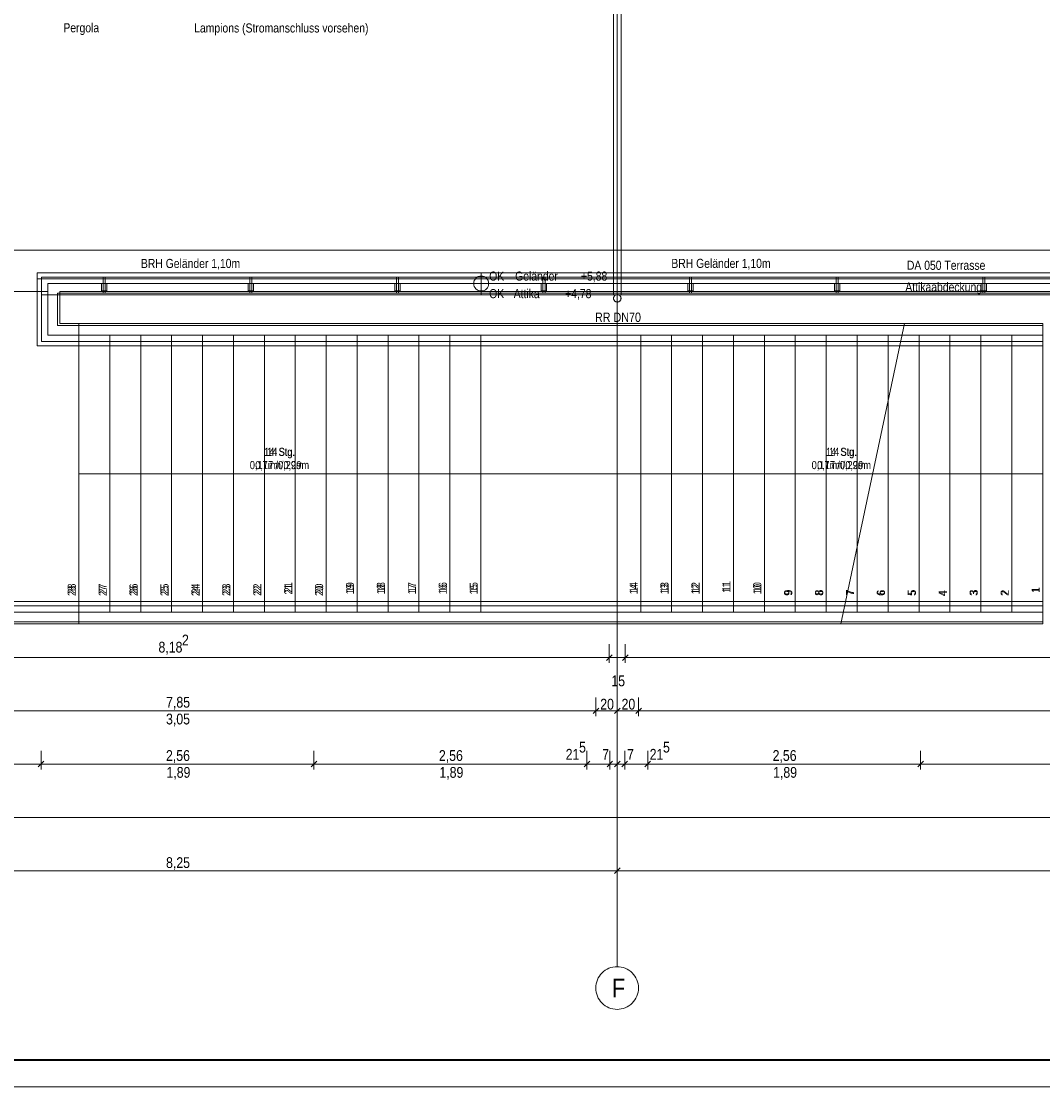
# Model space of a CAD drawing. Extents: x -620 to 300, y 62 to 1112.
# Tile 2 of 95: x -402 to -211, y 62 to 262. Entities that reach past the tile are written whole.
import ezdxf
from ezdxf.lldxf.tags import DXFTag

# ---------------------------------------------------------------- set-up
doc = ezdxf.new("R2010")
doc.units = 0
doc.layers.get('0').update_dxf_attribs({"lineweight": 13})
for name, color, linetype, lineweight, true_color in [('30 -33 Aussenwände- 7 Fassade_ Elemente', 7, 'Continuous', 9, 0x00aacc), ('30 -34 Innenwände- 6 Elemente', 7, 'Continuous', 9, 0xff6633), ('30 -35 Decken- 2.2 Treppen Außen', 7, 'Continuous', 9, 0x009999), ('30 -36 Dächer- 3 Dachbeläge', 7, 'Continuous', 15, 0x9999ff), ('30 -36 Dächer- 4 Dachbekleidungen', 7, 'Continuous', 9, 0xccccff), ('40 -41 Abwasser_Wasser_Gas- 1 Abwasser + sanitäre Anlagen', 7, 'Continuous', 9, 0xff6633), ('70 -72 Beschriftung- 1 Beschriftung allgemein', 7, 'Continuous', 9, 0xff6633), ('70 -76 Bemaßung- 2 Allgemein', 9, 'Continuous', 5, 0x808080)]:
    doc.layers.add(name, color=color, linetype=linetype, lineweight=lineweight, true_color=true_color)
for name, color, linetype, lineweight in [('40 -41 Abwasser_Wasser_Gas- 2 Wasser-1', 7, 'Continuous', 15), ('60- 61 allgemeine Ausstattung- 4 Terrassen', 7, 'Continuous', 9), ('70 -71 Achsen- 1 Gebäudeachsen', 7, 'STRICHPUNKT2-A06G9S5N8I', 18), ('70 -72 Beschriftung- 5 Höhenkoten', 7, 'Continuous', 15), ('iwb_Plankopf Rahmen', 7, 'Continuous', 35)]:
    doc.layers.add(name, color=color, linetype=linetype, lineweight=lineweight)
doc.styles.get("Standard").update_dxf_attribs({"font": 'ARIALN.TTF'})
tags = doc.linetypes.add('grob-A06G9S5M8I', pattern=[14, 3, -8, 3]).pattern_tags.tags
tags[8:9] = [DXFTag(74, 4), DXFTag(75, 0), DXFTag(340, '0'), DXFTag(46, 0.0), DXFTag(50, 0.0), DXFTag(44, 0.0), DXFTag(45, 0.0)]
tags[6:7] = [DXFTag(74, 4), DXFTag(75, 0), DXFTag(340, '0'), DXFTag(46, 0.0), DXFTag(50, 0.0), DXFTag(44, 0.0), DXFTag(45, 0.0)]
tags[4:5] = [DXFTag(74, 4), DXFTag(75, 0), DXFTag(340, '0'), DXFTag(46, 0.0), DXFTag(50, 0.0), DXFTag(44, 0.0), DXFTag(45, 0.0)]
tags = doc.linetypes.add('STRICHPUNKT2-A06G9S5N8I', pattern=[12.7, 6.35, -3.175, 0, -3.175]).pattern_tags.tags
tags[10:11] = [DXFTag(74, 4), DXFTag(75, 0), DXFTag(340, '0'), DXFTag(46, 0.0), DXFTag(50, 0.0), DXFTag(44, 0.0), DXFTag(45, 0.0)]
tags[8:9] = [DXFTag(74, 4), DXFTag(75, 0), DXFTag(340, '0'), DXFTag(46, 0.0), DXFTag(50, 0.0), DXFTag(44, 0.0), DXFTag(45, 0.0)]
tags[6:7] = [DXFTag(74, 4), DXFTag(75, 0), DXFTag(340, '0'), DXFTag(46, 0.0), DXFTag(50, 0.0), DXFTag(44, 0.0), DXFTag(45, 0.0)]
tags[4:5] = [DXFTag(74, 4), DXFTag(75, 0), DXFTag(340, '0'), DXFTag(46, 0.0), DXFTag(50, 0.0), DXFTag(44, 0.0), DXFTag(45, 0.0)]

# ---------------------------------------------------------------- blocks, each defined once
blk = doc.blocks.new('Referenz-A06G9S5P8I')
at = {"layer": '30 -33 Aussenwände- 7 Fassade_ Elemente', "color": 0, "linetype": 'Continuous', "lineweight": -2, "ltscale": 0.13}
for p, q in [((31.65, 211.67), (-395.15, 211.67)), ((-395.15, 211.67), (-395.15, 205.67)), ((-395.15, 205.67), (-391.55, 205.67)), ((-391.55, 205.67), (-391.55, 149.27)), ((-391.55, 149.27), (-451.55, 149.27))]:
    blk.add_line(p, q, dxfattribs=at)
at = {"layer": '30 -34 Innenwände- 6 Elemente', "color": 0, "linetype": 'Continuous', "lineweight": -2, "ltscale": 0.13}
for p, q in [((-448.15, 152.67), (-391.55, 152.67)), ((-391.55, 153.47), (-447.35, 153.47)), ((-391.55, 152.67), (-391.55, 153.47)), ((-391.55, 151.47), (-449.35, 151.47)), ((-391.55, 149.67), (-391.55, 151.47)), ((-451.15, 149.67), (-391.55, 149.67))]:
    blk.add_line(p, q, dxfattribs=at)
at = {"layer": '30 -35 Decken- 2.2 Treppen Außen', "color": 0, "linetype": 'Continuous', "lineweight": -2, "ltscale": 0.13}
for p, q in [((-391.55, 205.67), (-391.55, 149.27)), ((-391.55, 205.67), (-391.55, 203.47)), ((-210.75, 205.67), (-391.55, 205.67)), ((-391.55, 205.27), (-210.75, 205.27)), ((-391.55, 203.47), (-391.55, 205.27)), ((-236.66, 205.67), (-248.64, 149.27)), ((-210.75, 205.27), (-236.74, 205.27)), ((-210.75, 205.67), (-236.66, 205.67)), ((-210.75, 203.47), (-210.75, 205.67)), ((-210.75, 205.27), (-210.75, 203.47)), ((-391.55, 203.47), (-210.75, 203.47)), ((-385.75, 203.47), (-391.55, 203.47)), ((-391.55, 201.47), (-391.55, 202.27)), ((-391.55, 202.27), (-210.75, 202.27)), ((-379.95, 203.47), (-385.75, 203.47)), ((-385.75, 203.47), (-385.75, 151.47)), ((-379.95, 203.47), (-379.95, 151.47)), ((-374.15, 203.47), (-379.95, 203.47)), ((-374.15, 203.47), (-374.15, 151.47)), ((-368.35, 203.47), (-374.15, 203.47)), ((-368.35, 203.47), (-368.35, 151.47)), ((-362.55, 203.47), (-368.35, 203.47)), ((-362.55, 203.47), (-362.55, 151.47)), ((-356.75, 203.47), (-362.55, 203.47)), ((-356.75, 203.47), (-356.75, 151.47)), ((-350.95, 203.47), (-356.75, 203.47)), ((-350.95, 203.47), (-350.95, 151.47)), ((-345.15, 203.47), (-350.95, 203.47)), ((-339.35, 203.47), (-345.15, 203.47)), ((-345.15, 203.47), (-345.15, 151.47)), ((-339.35, 203.47), (-339.35, 151.47)), ((-333.55, 203.47), (-339.35, 203.47)), ((-333.55, 203.47), (-333.55, 151.47)), ((-327.75, 203.47), (-333.55, 203.47)), ((-321.95, 203.47), (-327.75, 203.47)), ((-327.75, 203.47), (-327.75, 151.47)), ((-321.95, 203.47), (-321.95, 151.47)), ((-316.15, 203.47), (-321.95, 203.47)), ((-316.15, 203.47), (-316.15, 151.47)), ((-286.15, 203.47), (-316.15, 203.47)), ((-286.15, 203.47), (-286.15, 151.47)), ((-280.35, 203.47), (-286.15, 203.47)), ((-280.35, 203.47), (-280.35, 151.47)), ((-274.55, 203.47), (-280.35, 203.47)), ((-268.75, 203.47), (-274.55, 203.47)), ((-274.55, 203.47), (-274.55, 151.47)), ((-262.95, 203.47), (-268.75, 203.47)), ((-268.75, 203.47), (-268.75, 151.47)), ((-257.15, 203.47), (-262.95, 203.47)), ((-262.95, 203.47), (-262.95, 151.47)), ((-257.15, 203.47), (-257.15, 151.47)), ((-251.35, 203.47), (-257.15, 203.47)), ((-245.55, 203.47), (-251.35, 203.47)), ((-251.35, 203.47), (-251.35, 151.47)), ((-239.75, 203.47), (-245.55, 203.47)), ((-245.55, 203.47), (-245.55, 151.47)), ((-233.95, 203.47), (-239.75, 203.47)), ((-239.75, 203.47), (-239.75, 151.47)), ((-210.75, 202.27), (-237.38, 202.27)), ((-233.95, 203.47), (-237.12, 203.47)), ((-237.12, 203.47), (-210.75, 203.47)), ((-228.15, 203.47), (-233.95, 203.47)), ((-233.95, 203.47), (-233.95, 151.47)), ((-222.35, 203.47), (-228.15, 203.47)), ((-228.15, 203.47), (-228.15, 151.47)), ((-216.55, 203.47), (-222.35, 203.47)), ((-222.35, 203.47), (-222.35, 151.47)), ((-210.75, 203.47), (-216.55, 203.47)), ((-216.55, 203.47), (-216.55, 151.47)), ((-210.75, 203.47), (-210.75, 151.47)), ((-210.75, 202.27), (-210.75, 201.47)), ((-210.75, 201.47), (-391.55, 201.47)), ((-237.55, 201.47), (-210.75, 201.47)), ((-239.75, 191.12), (-239.75, 151.47)), ((-391.55, 177.47), (-391.49, 177.49)), ((-391.49, 177.46), (-391.55, 177.47)), ((-210.75, 177.47), (-391.55, 177.47)), ((-391.49, 177.49), (-391.49, 177.46)), ((-210.75, 177.47), (-242.65, 177.47)), ((-245.55, 163.83), (-245.55, 151.47)), ((-210.75, 153.47), (-391.55, 153.47)), ((-391.55, 153.47), (-391.55, 152.67)), ((-391.55, 152.67), (-210.75, 152.67)), ((-210.75, 152.67), (-247.92, 152.67)), ((-247.75, 153.47), (-210.75, 153.47)), ((-210.75, 152.67), (-210.75, 153.47)), ((-210.75, 151.47), (-391.55, 151.47)), ((-385.75, 151.47), (-391.55, 151.47)), ((-391.55, 151.47), (-391.55, 149.67)), ((-391.55, 151.47), (-391.55, 149.27)), ((-379.95, 151.47), (-385.75, 151.47)), ((-374.15, 151.47), (-379.95, 151.47)), ((-368.35, 151.47), (-374.15, 151.47)), ((-362.55, 151.47), (-368.35, 151.47)), ((-356.75, 151.47), (-362.55, 151.47)), ((-350.95, 151.47), (-356.75, 151.47)), ((-345.15, 151.47), (-350.95, 151.47)), ((-339.35, 151.47), (-345.15, 151.47)), ((-333.55, 151.47), (-339.35, 151.47)), ((-327.75, 151.47), (-333.55, 151.47)), ((-321.95, 151.47), (-327.75, 151.47)), ((-316.15, 151.47), (-321.95, 151.47)), ((-286.15, 151.47), (-316.15, 151.47)), ((-280.35, 151.47), (-286.15, 151.47)), ((-274.55, 151.47), (-280.35, 151.47)), ((-268.75, 151.47), (-274.55, 151.47)), ((-262.95, 151.47), (-268.75, 151.47)), ((-257.15, 151.47), (-262.95, 151.47)), ((-251.35, 151.47), (-257.15, 151.47)), ((-245.55, 151.47), (-251.35, 151.47)), ((-248.18, 151.47), (-245.55, 151.47)), ((-210.75, 151.47), (-248.18, 151.47)), ((-239.75, 151.47), (-245.55, 151.47)), ((-233.95, 151.47), (-239.75, 151.47)), ((-228.15, 151.47), (-233.95, 151.47)), ((-222.35, 151.47), (-228.15, 151.47)), ((-216.55, 151.47), (-222.35, 151.47)), ((-210.75, 151.47), (-216.55, 151.47)), ((-210.75, 149.27), (-210.75, 151.47)), ((-210.75, 149.67), (-210.75, 151.47)), ((-391.55, 149.67), (-210.75, 149.67)), ((-391.55, 149.27), (-210.75, 149.27)), ((-248.64, 149.27), (-210.75, 149.27)), ((-210.75, 149.67), (-248.56, 149.67))]:
    blk.add_line(p, q, dxfattribs=at)
at = {"layer": '30 -35 Decken- 2.2 Treppen Außen', "color": 0, "linetype": 'grob-A06G9S5M8I', "lineweight": -2, "ltscale": 0.13}
for p, q in [((-391.55, 205.67), (-391.55, 149.27)), ((-236.66, 205.67), (-391.55, 205.67)), ((-391.55, 205.67), (-391.55, 203.47)), ((-236.74, 205.27), (-391.55, 205.27)), ((-391.55, 205.27), (-391.55, 203.47)), ((-236.66, 205.67), (-248.64, 149.27)), ((-385.75, 203.47), (-391.55, 203.47)), ((-391.55, 203.47), (-237.12, 203.47)), ((-237.38, 202.27), (-391.55, 202.27)), ((-391.55, 202.27), (-391.55, 201.47)), ((-379.95, 203.47), (-385.75, 203.47)), ((-385.75, 203.47), (-385.75, 151.47)), ((-374.15, 203.47), (-379.95, 203.47)), ((-379.95, 203.47), (-379.95, 151.47)), ((-368.35, 203.47), (-374.15, 203.47)), ((-374.15, 203.47), (-374.15, 151.47)), ((-362.55, 203.47), (-368.35, 203.47)), ((-368.35, 203.47), (-368.35, 151.47)), ((-356.75, 203.47), (-362.55, 203.47)), ((-362.55, 203.47), (-362.55, 151.47)), ((-350.95, 203.47), (-356.75, 203.47)), ((-356.75, 203.47), (-356.75, 151.47)), ((-345.15, 203.47), (-350.95, 203.47)), ((-350.95, 203.47), (-350.95, 151.47)), ((-339.35, 203.47), (-345.15, 203.47)), ((-345.15, 203.47), (-345.15, 151.47)), ((-333.55, 203.47), (-339.35, 203.47)), ((-339.35, 203.47), (-339.35, 151.47)), ((-327.75, 203.47), (-333.55, 203.47)), ((-333.55, 203.47), (-333.55, 151.47)), ((-321.95, 203.47), (-327.75, 203.47)), ((-327.75, 203.47), (-327.75, 151.47)), ((-316.15, 203.47), (-321.95, 203.47)), ((-321.95, 203.47), (-321.95, 151.47)), ((-286.15, 203.47), (-316.15, 203.47)), ((-316.15, 203.47), (-316.15, 151.47)), ((-280.35, 203.47), (-286.15, 203.47)), ((-286.15, 203.47), (-286.15, 151.47)), ((-274.55, 203.47), (-280.35, 203.47)), ((-280.35, 203.47), (-280.35, 151.47)), ((-268.75, 203.47), (-274.55, 203.47)), ((-274.55, 203.47), (-274.55, 151.47)), ((-262.95, 203.47), (-268.75, 203.47)), ((-268.75, 203.47), (-268.75, 151.47)), ((-257.15, 203.47), (-262.95, 203.47)), ((-262.95, 203.47), (-262.95, 151.47)), ((-251.35, 203.47), (-257.15, 203.47)), ((-257.15, 203.47), (-257.15, 151.47)), ((-245.55, 203.47), (-251.35, 203.47)), ((-251.35, 203.47), (-251.35, 151.47)), ((-245.55, 203.47), (-245.55, 163.83)), ((-239.75, 203.47), (-245.55, 203.47)), ((-237.12, 203.47), (-239.75, 203.47)), ((-239.75, 203.47), (-239.75, 191.12)), ((-391.55, 201.47), (-237.55, 201.47)), ((-242.65, 177.47), (-391.55, 177.47)), ((-391.55, 152.67), (-391.55, 153.47)), ((-391.55, 153.47), (-247.75, 153.47)), ((-247.92, 152.67), (-391.55, 152.67)), ((-385.75, 151.47), (-391.55, 151.47)), ((-248.18, 151.47), (-391.55, 151.47)), ((-391.55, 151.47), (-391.55, 149.27)), ((-391.55, 149.67), (-391.55, 151.47)), ((-379.95, 151.47), (-385.75, 151.47)), ((-374.15, 151.47), (-379.95, 151.47)), ((-368.35, 151.47), (-374.15, 151.47)), ((-362.55, 151.47), (-368.35, 151.47)), ((-356.75, 151.47), (-362.55, 151.47)), ((-350.95, 151.47), (-356.75, 151.47)), ((-345.15, 151.47), (-350.95, 151.47)), ((-339.35, 151.47), (-345.15, 151.47)), ((-333.55, 151.47), (-339.35, 151.47)), ((-327.75, 151.47), (-333.55, 151.47)), ((-321.95, 151.47), (-327.75, 151.47)), ((-316.15, 151.47), (-321.95, 151.47)), ((-286.15, 151.47), (-316.15, 151.47)), ((-280.35, 151.47), (-286.15, 151.47)), ((-274.55, 151.47), (-280.35, 151.47)), ((-268.75, 151.47), (-274.55, 151.47)), ((-262.95, 151.47), (-268.75, 151.47)), ((-257.15, 151.47), (-262.95, 151.47)), ((-251.35, 151.47), (-257.15, 151.47)), ((-251.35, 151.47), (-248.18, 151.47)), ((-248.56, 149.67), (-391.55, 149.67)), ((-391.55, 149.27), (-248.64, 149.27))]:
    blk.add_line(p, q, dxfattribs=at)
at = {"layer": '30 -36 Dächer- 3 Dachbeläge', "color": 0, "linetype": 'Continuous', "lineweight": -2, "ltscale": 0.13}
for p, q in [((-398.55, 211.07), (-398.55, 214.37)), ((-398.55, 214.37), (31.05, 214.37)), ((31.05, 211.07), (-398.55, 211.07))]:
    blk.add_line(p, q, dxfattribs=at)
at = {"layer": '30 -36 Dächer- 3 Dachbeläge', "color": 0, "lineweight": -2}
for p, q in [((-386.6, 211.77), (-387, 211.77)), ((-387, 211.77), (-387, 211.37)), ((-386.6, 211.37), (-386.6, 211.77)), ((-359.5, 211.77), (-359.5, 211.37)), ((-359.1, 211.77), (-359.5, 211.77)), ((-359.1, 211.37), (-359.1, 211.77)), ((-331.6, 211.77), (-332, 211.77)), ((-332, 211.77), (-332, 211.37)), ((-331.6, 211.37), (-331.6, 211.77)), ((-304.5, 211.77), (-304.5, 211.37)), ((-304.1, 211.77), (-304.5, 211.77)), ((-304.1, 211.37), (-304.1, 211.77)), ((-276.6, 211.77), (-277, 211.77)), ((-277, 211.77), (-277, 211.37)), ((-276.6, 211.37), (-276.6, 211.77)), ((-249.1, 211.77), (-249.5, 211.77)), ((-249.5, 211.77), (-249.5, 211.37)), ((-249.1, 211.37), (-249.1, 211.77)), ((-221.6, 211.77), (-222, 211.77)), ((-222, 211.77), (-222, 211.37)), ((-221.6, 211.37), (-221.6, 211.77))]:
    blk.add_line(p, q, dxfattribs=at)
at = {"layer": '30 -36 Dächer- 4 Dachbekleidungen', "color": 0, "linetype": 'Continuous', "lineweight": -2, "ltscale": 0.13}
for p, q in [((31.05, 215.17), (-399.35, 215.17)), ((-399.35, 215.17), (-399.35, 201.47)), ((-398.55, 214.37), (31.05, 214.37)), ((-398.55, 202.27), (-398.55, 214.37)), ((-386.6, 214.37), (-387, 214.37)), ((-387, 214.37), (-387, 213.17)), ((-386.6, 213.17), (-386.6, 214.37)), ((-359.1, 214.37), (-359.5, 214.37)), ((-359.5, 214.37), (-359.5, 213.17)), ((-359.1, 213.17), (-359.1, 214.37)), ((-332, 214.37), (-332, 213.17)), ((-331.6, 214.37), (-332, 214.37)), ((-331.6, 213.17), (-331.6, 214.37)), ((-304.1, 214.37), (-304.5, 214.37)), ((-304.5, 214.37), (-304.5, 213.17)), ((-304.1, 213.17), (-304.1, 214.37)), ((-276.6, 214.37), (-277, 214.37)), ((-277, 214.37), (-277, 213.17)), ((-276.6, 213.17), (-276.6, 214.37)), ((-249.1, 214.37), (-249.5, 214.37)), ((-249.5, 214.37), (-249.5, 213.17)), ((-249.1, 213.17), (-249.1, 214.37)), ((-221.6, 214.37), (-222, 214.37)), ((-222, 214.37), (-222, 213.17)), ((-221.6, 213.17), (-221.6, 214.37)), ((31.05, 213.17), (-397.35, 213.17)), ((-397.35, 213.17), (-397.35, 203.47)), ((-387.3, 213.17), (-387.3, 211.77)), ((-387, 211.77), (-387, 213.17)), ((-386.6, 213.17), (-386.6, 211.77)), ((-386.3, 213.17), (-386.3, 211.77)), ((-359.8, 213.17), (-359.8, 211.77)), ((-359.5, 211.77), (-359.5, 213.17)), ((-359.1, 213.17), (-359.1, 211.77)), ((-358.8, 213.17), (-358.8, 211.77)), ((-332.3, 213.17), (-332.3, 211.77)), ((-332, 211.77), (-332, 213.17)), ((-331.6, 213.17), (-331.6, 211.77)), ((-331.3, 213.17), (-331.3, 211.77)), ((-304.8, 213.17), (-304.8, 211.77)), ((-304.5, 211.77), (-304.5, 213.17)), ((-304.1, 213.17), (-304.1, 211.77)), ((-303.8, 213.17), (-303.8, 211.77)), ((-277.3, 213.17), (-277.3, 211.77)), ((-277, 211.77), (-277, 213.17)), ((-276.6, 213.17), (-276.6, 211.77)), ((-276.3, 213.17), (-276.3, 211.77)), ((-249.8, 213.17), (-249.8, 211.77)), ((-249.5, 211.77), (-249.5, 213.17)), ((-249.1, 213.17), (-249.1, 211.77)), ((-248.8, 213.17), (-248.8, 211.77)), ((-222.3, 213.17), (-222.3, 211.77)), ((-222, 211.77), (-222, 213.17)), ((-221.6, 213.17), (-221.6, 211.77)), ((-221.3, 213.17), (-221.3, 211.77)), ((-395.55, 211.37), (31.05, 211.37)), ((-395.55, 205.27), (-395.55, 211.37)), ((-387.3, 211.77), (-387, 211.77)), ((-386.6, 211.77), (-387, 211.77)), ((-386.3, 211.77), (-386.6, 211.77)), ((-359.8, 211.77), (-359.5, 211.77)), ((-359.1, 211.77), (-359.5, 211.77)), ((-358.8, 211.77), (-359.1, 211.77)), ((-332.3, 211.77), (-332, 211.77)), ((-331.6, 211.77), (-332, 211.77)), ((-331.3, 211.77), (-331.6, 211.77)), ((-304.8, 211.77), (-304.5, 211.77)), ((-304.1, 211.77), (-304.5, 211.77)), ((-303.8, 211.77), (-304.1, 211.77)), ((-277.3, 211.77), (-277, 211.77)), ((-276.6, 211.77), (-277, 211.77)), ((-276.3, 211.77), (-276.6, 211.77)), ((-249.8, 211.77), (-249.5, 211.77)), ((-249.1, 211.77), (-249.5, 211.77)), ((-248.8, 211.77), (-249.1, 211.77)), ((-222.3, 211.77), (-222, 211.77)), ((-221.6, 211.77), (-222, 211.77)), ((-221.3, 211.77), (-221.6, 211.77)), ((-391.55, 205.27), (-395.55, 205.27)), ((-391.55, 203.47), (-391.55, 205.27)), ((-391.55, 202.27), (-398.55, 202.27)), ((-397.35, 203.47), (-391.55, 203.47)), ((-391.55, 201.47), (-391.55, 202.27)), ((-399.35, 201.47), (-391.55, 201.47))]:
    blk.add_line(p, q, dxfattribs=at)
at = {"layer": '40 -41 Abwasser_Wasser_Gas- 1 Abwasser + sanitäre Anlagen', "color": 0, "linetype": 'grob-A06G9S5M8I', "lineweight": -2, "ltscale": 0.13}
for p, q in [((-291.25, 211.06), (-291.25, 374.31)), ((-289.85, 374.31), (-289.85, 211.06)), ((-289.85, 211.06), (-291.25, 211.06))]:
    blk.add_line(p, q, dxfattribs=at)
at = {"layer": '40 -41 Abwasser_Wasser_Gas- 2 Wasser-1', "color": 0, "linetype": 'Continuous', "lineweight": -2, "ltscale": 0.13}
for p, q in [((-291.25, 210.41), (-291.24, 210.48)), ((-291.25, 210.34), (-291.25, 210.41)), ((-291.24, 210.28), (-291.25, 210.34)), ((-291.24, 210.48), (-291.23, 210.55)), ((-291.23, 210.21), (-291.24, 210.28)), ((-291.23, 210.55), (-291.21, 210.62)), ((-291.2, 210.14), (-291.23, 210.21)), ((-291.21, 210.62), (-291.19, 210.68)), ((-291.18, 210.08), (-291.2, 210.14)), ((-291.19, 210.68), (-291.16, 210.74)), ((-291.14, 210.02), (-291.18, 210.08)), ((-291.16, 210.74), (-291.12, 210.8)), ((-291.1, 209.96), (-291.14, 210.02)), ((-291.12, 210.8), (-291.08, 210.85)), ((-291.06, 209.91), (-291.1, 209.96)), ((-291.08, 210.85), (-291.03, 210.9)), ((-291.03, 210.9), (-290.98, 210.95)), ((-290.98, 210.95), (-290.92, 210.98)), ((-290.92, 210.98), (-290.86, 211.02)), ((-290.86, 211.02), (-290.8, 211.05)), ((-290.8, 211.05), (-290.73, 211.07)), ((-290.73, 211.07), (-290.66, 211.08)), ((-290.66, 211.08), (-290.6, 211.09)), ((-290.6, 211.09), (-290.53, 211.09)), ((-290.53, 211.09), (-290.46, 211.08)), ((-290.46, 211.08), (-290.39, 211.07)), ((-290.39, 211.07), (-290.32, 211.05)), ((-290.32, 211.05), (-290.26, 211.03)), ((-290.26, 211.03), (-290.2, 211)), ((-290.2, 211), (-290.14, 210.96)), ((-290.14, 210.96), (-290.09, 210.92)), ((-290.09, 210.92), (-290.04, 210.87)), ((-290.04, 210.87), (-289.99, 210.82)), ((-289.98, 209.98), (-290.02, 209.93)), ((-289.99, 210.82), (-289.95, 210.76)), ((-289.94, 210.04), (-289.98, 209.98)), ((-289.95, 210.76), (-289.92, 210.7)), ((-289.91, 210.1), (-289.94, 210.04)), ((-289.92, 210.7), (-289.89, 210.64)), ((-289.89, 210.17), (-289.91, 210.1)), ((-289.89, 210.64), (-289.87, 210.57)), ((-289.87, 210.23), (-289.89, 210.17)), ((-289.87, 210.57), (-289.86, 210.5)), ((-289.86, 210.3), (-289.87, 210.23)), ((-289.86, 210.5), (-289.85, 210.44)), ((-289.85, 210.37), (-289.86, 210.3)), ((-289.85, 210.44), (-289.85, 210.37)), ((-291.01, 209.86), (-291.06, 209.91)), ((-290.96, 209.82), (-291.01, 209.86)), ((-290.9, 209.78), (-290.96, 209.82)), ((-290.84, 209.75), (-290.9, 209.78)), ((-290.77, 209.73), (-290.84, 209.75)), ((-290.71, 209.71), (-290.77, 209.73)), ((-290.64, 209.7), (-290.71, 209.71)), ((-290.57, 209.69), (-290.64, 209.7)), ((-290.5, 209.69), (-290.57, 209.69)), ((-290.44, 209.7), (-290.5, 209.69)), ((-290.37, 209.71), (-290.44, 209.7)), ((-290.3, 209.74), (-290.37, 209.71)), ((-290.24, 209.76), (-290.3, 209.74)), ((-290.18, 209.8), (-290.24, 209.76)), ((-290.12, 209.84), (-290.18, 209.8)), ((-290.07, 209.88), (-290.12, 209.84)), ((-290.02, 209.93), (-290.07, 209.88))]:
    blk.add_line(p, q, dxfattribs=at)
at = {"layer": '60- 61 allgemeine Ausstattung- 4 Terrassen', "color": 0, "lineweight": -2}
for p, q in [((-399.35, 211.67), (-399.35, 214.07)), ((-399.35, 214.07), (-138.13, 214.07)), ((-397.35, 211.67), (-449.35, 211.67)), ((-447.15, 211.67), (-399.35, 211.67)), ((-397.35, 203.47), (-397.35, 211.67)), ((-391.55, 203.47), (-397.35, 203.47)), ((-391.55, 151.47), (-391.55, 203.47)), ((-449.35, 151.47), (-391.55, 151.47))]:
    blk.add_line(p, q, dxfattribs=at)
at = {"layer": '60- 61 allgemeine Ausstattung- 4 Terrassen', "color": 0, "linetype": 'Continuous', "lineweight": -2, "ltscale": 0.13}
for p, q in [((-395.15, 211.07), (-395.15, 205.67)), ((31.05, 211.07), (-395.15, 211.07)), ((-395.15, 205.67), (-391.55, 205.67)), ((-391.55, 205.67), (-391.55, 149.27)), ((-391.55, 149.27), (-451.55, 149.27))]:
    blk.add_line(p, q, dxfattribs=at)
at = {"layer": '70 -71 Achsen- 1 Gebäudeachsen', "color": 0, "linetype": 'STRICHPUNKT2-A06G9S5N8I', "lineweight": -2, "ltscale": 0.13}
for p, q in [((-290.58, 1084.39), (-290.58, 84.95)), ((-538.63, 219.45), (76.53, 219.45))]:
    blk.add_line(p, q, dxfattribs=at)
at = {"layer": '70 -71 Achsen- 1 Gebäudeachsen', "color": 0, "linetype": 'Continuous', "lineweight": -2, "ltscale": 0.13}
for p, q in [((-293.41, 83.78), (-293.12, 84.05)), ((-293.12, 84.05), (-292.8, 84.28)), ((-292.8, 84.28), (-292.46, 84.48)), ((-292.46, 84.48), (-292.11, 84.65)), ((-292.11, 84.65), (-291.74, 84.78)), ((-291.74, 84.78), (-291.36, 84.88)), ((-291.36, 84.88), (-290.97, 84.93)), ((-290.97, 84.93), (-290.58, 84.95)), ((-290.58, 84.95), (-290.19, 84.93)), ((-290.19, 84.93), (-289.8, 84.88)), ((-289.8, 84.88), (-289.42, 84.78)), ((-289.42, 84.78), (-289.05, 84.65)), ((-289.05, 84.65), (-288.69, 84.48)), ((-288.69, 84.48), (-288.36, 84.28)), ((-288.36, 84.28), (-288.04, 84.05)), ((-288.04, 84.05), (-287.75, 83.78)), ((-294.5, 81.73), (-294.41, 82.11)), ((-294.41, 82.11), (-294.27, 82.48)), ((-294.27, 82.48), (-294.11, 82.84)), ((-294.11, 82.84), (-293.9, 83.18)), ((-293.9, 83.18), (-293.67, 83.49)), ((-293.67, 83.49), (-293.41, 83.78)), ((-287.75, 83.78), (-287.49, 83.49)), ((-287.49, 83.49), (-287.25, 83.18)), ((-287.25, 83.18), (-287.05, 82.84)), ((-287.05, 82.84), (-286.88, 82.48)), ((-286.88, 82.48), (-286.75, 82.11)), ((-286.75, 82.11), (-286.66, 81.73)), ((-294.58, 80.95), (-294.56, 81.35)), ((-294.56, 80.56), (-294.58, 80.95)), ((-294.56, 81.35), (-294.5, 81.73)), ((-294.5, 80.17), (-294.56, 80.56)), ((-294.41, 79.79), (-294.5, 80.17)), ((-286.66, 80.17), (-286.75, 79.79)), ((-286.66, 81.73), (-286.6, 81.35)), ((-286.6, 80.56), (-286.66, 80.17)), ((-286.6, 81.35), (-286.58, 80.95)), ((-286.58, 80.95), (-286.6, 80.56)), ((-294.27, 79.42), (-294.41, 79.79)), ((-294.11, 79.07), (-294.27, 79.42)), ((-293.9, 78.73), (-294.11, 79.07)), ((-293.67, 78.42), (-293.9, 78.73)), ((-293.41, 78.12), (-293.67, 78.42)), ((-293.12, 77.86), (-293.41, 78.12)), ((-287.75, 78.12), (-288.04, 77.86)), ((-287.49, 78.42), (-287.75, 78.12)), ((-287.25, 78.73), (-287.49, 78.42)), ((-287.05, 79.07), (-287.25, 78.73)), ((-286.88, 79.42), (-287.05, 79.07)), ((-286.75, 79.79), (-286.88, 79.42)), ((-292.8, 77.63), (-293.12, 77.86)), ((-292.46, 77.43), (-292.8, 77.63)), ((-292.11, 77.26), (-292.46, 77.43)), ((-291.74, 77.13), (-292.11, 77.26)), ((-291.36, 77.03), (-291.74, 77.13)), ((-290.97, 76.97), (-291.36, 77.03)), ((-290.58, 76.95), (-290.97, 76.97)), ((-290.19, 76.97), (-290.58, 76.95)), ((-289.8, 77.03), (-290.19, 76.97)), ((-289.42, 77.13), (-289.8, 77.03)), ((-289.05, 77.26), (-289.42, 77.13)), ((-288.69, 77.43), (-289.05, 77.26)), ((-288.36, 77.63), (-288.69, 77.43)), ((-288.04, 77.86), (-288.36, 77.63))]:
    blk.add_line(p, q, dxfattribs=at)
at = {"layer": '70 -72 Beschriftung- 5 Höhenkoten', "color": 0, "linetype": 'Continuous', "lineweight": -2, "ltscale": 0.13}
for p, q in [((-316.08, 211.17), (-316.08, 215.17)), ((-316.08, 214.57), (-316.08, 213.17)), ((-318.08, 213.17), (-290.58, 213.17)), ((-317.48, 213.17), (-316.08, 213.17)), ((-316.08, 213.17), (-316.08, 211.77)), ((-314.68, 213.17), (-316.08, 213.17))]:
    blk.add_line(p, q, dxfattribs=at)
for major_axis in [(0, 1.4), (1.4, 0), (-1.4, 0), (0, -1.4)]:
    blk.add_ellipse((-316.08, 213.17), major_axis=major_axis, ratio=1, start_param=0, end_param=1.570796, dxfattribs=at)
at = {"layer": '70 -76 Bemaßung- 2 Allgemein', "color": 0, "linetype": 'Continuous', "lineweight": -2, "ltscale": 0.13}
for p, q in [((-292.05, 145.47), (-292.05, 141.97)), ((-292.05, 145.47), (-292.05, 141.97)), ((-292.05, 145.47), (-292.05, 141.97)), ((-292.05, 145.47), (-292.05, 141.97)), ((-289.05, 145.47), (-289.05, 141.97)), ((-289.05, 145.47), (-289.05, 141.97)), ((-289.05, 145.47), (-289.05, 141.97)), ((-289.05, 145.47), (-289.05, 141.97)), ((-293.11, 142.97), (-454.63, 142.97)), ((-293.11, 142.97), (-454.63, 142.97)), ((-293.11, 142.97), (-294.17, 142.97)), ((-293.11, 142.97), (-294.17, 142.97)), ((-291.05, 142.97), (-293.11, 142.97)), ((-291.05, 142.97), (-293.11, 142.97)), ((-291.05, 142.97), (-293.11, 142.97)), ((-291.05, 142.97), (-293.11, 142.97)), ((-291.52, 143.5), (-292.58, 142.44)), ((-291.52, 143.5), (-292.58, 142.44)), ((-291.52, 143.5), (-292.58, 142.44)), ((-291.52, 143.5), (-292.58, 142.44)), ((-289.05, 142.97), (-292.05, 142.97)), ((-289.05, 142.97), (-292.05, 142.97)), ((-290.05, 142.97), (-287.99, 142.97)), ((-290.05, 142.97), (-287.99, 142.97)), ((-290.05, 142.97), (-287.99, 142.97)), ((-290.05, 142.97), (-287.99, 142.97)), ((-289.58, 142.44), (-288.52, 143.5)), ((-289.58, 142.44), (-288.52, 143.5)), ((-289.58, 142.44), (-288.52, 143.5)), ((-289.58, 142.44), (-288.52, 143.5)), ((-287.99, 142.97), (-286.93, 142.97)), ((-128.11, 142.97), (-287.99, 142.97)), ((-287.99, 142.97), (-286.93, 142.97)), ((-128.11, 142.97), (-287.99, 142.97)), ((-294.55, 135.47), (-294.55, 131.97)), ((-294.55, 135.47), (-294.55, 131.97)), ((-290.55, 135.47), (-290.55, 131.97)), ((-290.55, 135.47), (-290.55, 131.97)), ((-286.55, 135.47), (-286.55, 131.97)), ((-286.55, 135.47), (-286.55, 131.97)), ((-295.61, 132.97), (-450.49, 132.97)), ((-293.55, 132.97), (-295.61, 132.97)), ((-295.55, 132.97), (-293.49, 132.97)), ((-294.02, 133.5), (-295.08, 132.44)), ((-295.08, 132.44), (-294.02, 133.5)), ((-291.61, 132.97), (-293.49, 132.97)), ((-289.55, 132.97), (-291.61, 132.97)), ((-291.55, 132.97), (-289.49, 132.97)), ((-290.02, 133.5), (-291.08, 132.44)), ((-291.08, 132.44), (-290.02, 133.5)), ((-287.61, 132.97), (-289.49, 132.97)), ((-285.55, 132.97), (-287.61, 132.97)), ((-287.55, 132.97), (-285.49, 132.97)), ((-286.02, 133.5), (-287.08, 132.44)), ((-287.08, 132.44), (-286.02, 133.5)), ((-130.61, 132.97), (-285.49, 132.97)), ((-398.65, 125.47), (-398.65, 121.97)), ((-398.65, 125.47), (-398.65, 121.97)), ((-347.45, 125.47), (-347.45, 121.97)), ((-347.45, 125.47), (-347.45, 121.97)), ((-296.25, 125.47), (-296.25, 121.97)), ((-296.25, 125.47), (-296.25, 121.97)), ((-291.95, 125.47), (-291.95, 121.97)), ((-291.95, 125.47), (-291.95, 121.97)), ((-290.55, 125.47), (-290.55, 121.97)), ((-290.55, 125.47), (-290.55, 121.97)), ((-289.15, 125.47), (-289.15, 121.97)), ((-289.15, 125.47), (-289.15, 121.97)), ((-284.85, 125.47), (-284.85, 121.97)), ((-284.85, 125.47), (-284.85, 121.97)), ((-233.65, 125.47), (-233.65, 121.97)), ((-233.65, 125.47), (-233.65, 121.97)), ((-399.71, 122.97), (-448.79, 122.97)), ((-397.65, 122.97), (-399.71, 122.97)), ((-399.65, 122.97), (-397.59, 122.97)), ((-398.12, 123.5), (-399.18, 122.44)), ((-399.18, 122.44), (-398.12, 123.5)), ((-348.51, 122.97), (-397.59, 122.97)), ((-346.45, 122.97), (-348.51, 122.97)), ((-348.45, 122.97), (-346.39, 122.97)), ((-346.92, 123.5), (-347.98, 122.44)), ((-347.98, 122.44), (-346.92, 123.5)), ((-297.31, 122.97), (-346.39, 122.97)), ((-297.31, 122.97), (-298.37, 122.97)), ((-295.25, 122.97), (-297.31, 122.97)), ((-295.25, 122.97), (-297.31, 122.97)), ((-295.72, 123.5), (-296.78, 122.44)), ((-295.72, 123.5), (-296.78, 122.44)), ((-291.95, 122.97), (-296.25, 122.97)), ((-293.01, 122.97), (-294.07, 122.97)), ((-290.95, 122.97), (-293.01, 122.97)), ((-292.95, 122.97), (-290.89, 122.97)), ((-291.61, 122.97), (-292.67, 122.97)), ((-292.48, 122.44), (-291.42, 123.5)), ((-291.42, 123.5), (-292.48, 122.44)), ((-290.55, 122.97), (-291.95, 122.97)), ((-289.55, 122.97), (-291.61, 122.97)), ((-291.55, 122.97), (-289.49, 122.97)), ((-290.21, 122.97), (-291.27, 122.97)), ((-291.08, 122.44), (-290.02, 123.5)), ((-290.02, 123.5), (-291.08, 122.44)), ((-290.89, 122.97), (-289.83, 122.97)), ((-289.15, 122.97), (-290.55, 122.97)), ((-288.15, 122.97), (-290.21, 122.97)), ((-290.15, 122.97), (-288.09, 122.97)), ((-289.68, 122.44), (-288.62, 123.5)), ((-288.62, 123.5), (-289.68, 122.44)), ((-289.49, 122.97), (-288.43, 122.97)), ((-284.85, 122.97), (-289.15, 122.97)), ((-288.09, 122.97), (-287.03, 122.97)), ((-285.85, 122.97), (-283.79, 122.97)), ((-285.85, 122.97), (-283.79, 122.97)), ((-285.38, 122.44), (-284.32, 123.5)), ((-285.38, 122.44), (-284.32, 123.5)), ((-283.79, 122.97), (-282.73, 122.97)), ((-234.71, 122.97), (-283.79, 122.97)), ((-232.65, 122.97), (-234.71, 122.97)), ((-234.65, 122.97), (-232.59, 122.97)), ((-233.12, 123.5), (-234.18, 122.44)), ((-234.18, 122.44), (-233.12, 123.5)), ((-183.51, 122.97), (-232.59, 122.97)), ((38.39, 112.97), (-454.49, 112.97)), ((-290.55, 104.97), (-290.55, 101.97)), ((-290.55, 104.97), (-290.55, 101.97)), ((-291.61, 102.97), (-454.49, 102.97)), ((-290.05, 102.97), (-291.61, 102.97)), ((-290.02, 103.5), (-291.08, 102.44)), ((-291.08, 102.44), (-290.02, 103.5)), ((-291.05, 102.97), (-289.49, 102.97)), ((-126.61, 102.97), (-289.49, 102.97))]:
    blk.add_line(p, q, dxfattribs=at)
at = {"layer": '30 -35 Decken- 2.2 Treppen Außen', "color": 0, "linetype": 'ByBlock', "lineweight": -2, "ltscale": 0.13, "char_height": 1.5103, "attachment_point": 1}
for s, insert, rotation in [('{\\fArial Narrow;14}', (-356.8, 182.33), 0.001), ('{\\fArial Narrow;14}', (-356.24, 182.33), 0.001), ('{\\fArial Narrow;Stg.}', (-354.11, 182.33), 0.001), ('{\\fArial Narrow;Stg.}', (-354.05, 182.33), 0.001), ('{\\fArial Narrow;14}', (-251.4, 182.33), 0.001), ('{\\fArial Narrow;14}', (-250.84, 182.33), 0.001), ('{\\fArial Narrow;Stg.}', (-248.71, 182.33), 0.001), ('{\\fArial Narrow;Stg.}', (-248.65, 182.33), 0.001), ('{\\fArial Narrow;0,17m/0,29m}', (-359.49, 179.85), 0.001), ('{\\fArial Narrow;0,17m/0,29m}', (-358.46, 179.85), 0.001), ('{\\fArial Narrow;0,17m/0,29m}', (-254.09, 179.85), 0.001), ('{\\fArial Narrow;0,17m/0,29m}', (-253.06, 179.85), 0.001), ('{\\fArial Narrow;28}', (-393.65, 154.92), 90.001), ('{\\fArial Narrow;28}', (-393.65, 154.52), 90.001), ('{\\fArial Narrow;27}', (-387.83, 154.92), 90.001), ('{\\fArial Narrow;27}', (-387.83, 154.53), 90.001), ('{\\fArial Narrow;26}', (-382.05, 154.92), 90.001), ('{\\fArial Narrow;26}', (-382.05, 154.53), 90.001), ('{\\fArial Narrow;25}', (-376.25, 154.92), 90.001), ('{\\fArial Narrow;25}', (-376.25, 154.51), 90.001), ('{\\fArial Narrow;24}', (-370.43, 154.93), 90.001), ('{\\fArial Narrow;24}', (-370.43, 154.53), 90.001), ('{\\fArial Narrow;23}', (-364.65, 154.92), 90.001), ('{\\fArial Narrow;23}', (-364.65, 154.53), 90.001), ('{\\fArial Narrow;22}', (-358.83, 154.93), 90.001), ('{\\fArial Narrow;22}', (-358.83, 154.54), 90.001), ('{\\fArial Narrow;21}', (-353.03, 155.17), 90.001), ('{\\fArial Narrow;21}', (-353.03, 154.82), 90.001), ('{\\fArial Narrow;20}', (-347.25, 154.92), 90.001), ('{\\fArial Narrow;20}', (-347.25, 154.53), 90.001), ('{\\fArial Narrow;19}', (-341.45, 155.19), 90.001), ('{\\fArial Narrow;19}', (-341.45, 154.83), 90.001), ('{\\fArial Narrow;18}', (-335.65, 155.19), 90.001), ('{\\fArial Narrow;18}', (-335.65, 154.83), 90.001), ('{\\fArial Narrow;17}', (-329.83, 155.2), 90.001), ('{\\fArial Narrow;17}', (-329.83, 154.83), 90.001), ('{\\fArial Narrow;16}', (-324.05, 155.2), 90.001), ('{\\fArial Narrow;16}', (-324.05, 154.83), 90.001), ('{\\fArial Narrow;15}', (-318.25, 155.19), 90.001), ('{\\fArial Narrow;15}', (-318.25, 154.82), 90.001), ('{\\fArial Narrow;14}', (-288.23, 155.2), 90.001), ('{\\fArial Narrow;14}', (-288.23, 154.84), 90.001), ('{\\fArial Narrow;13}', (-282.45, 155.2), 90.001), ('{\\fArial Narrow;13}', (-282.45, 154.83), 90.001), ('{\\fArial Narrow;12}', (-276.63, 155.21), 90.001), ('{\\fArial Narrow;12}', (-276.63, 154.85), 90.001), ('{\\fArial Narrow;11}', (-270.83, 155.44), 90.001), ('{\\fArial Narrow;11}', (-270.83, 155.12), 90.001), ('{\\fArial Narrow;10}', (-265.05, 155.2), 90.001), ('{\\fArial Narrow;10}', (-265.05, 154.84), 90.001), ('{\\fArial Narrow;1}', (-212.83, 155.22), 90.001), ('{\\fArial Narrow;1}', (-212.83, 155.12), 90.001), ('{\\fArial Narrow;9}', (-259.25, 154.75), 90.001), ('{\\fArial Narrow;9}', (-259.25, 154.57), 90.001), ('{\\fArial Narrow;8}', (-253.45, 154.75), 90.001), ('{\\fArial Narrow;8}', (-253.45, 154.57), 90.001), ('{\\fArial Narrow;7}', (-247.63, 154.77), 90.001), ('{\\fArial Narrow;7}', (-247.63, 154.6), 90.001), ('{\\fArial Narrow;6}', (-241.85, 154.73), 90.001), ('{\\fArial Narrow;6}', (-241.85, 154.56), 90.001), ('{\\fArial Narrow;5}', (-236.05, 154.74), 90.001), ('{\\fArial Narrow;5}', (-236.05, 154.56), 90.001), ('{\\fArial Narrow;4}', (-230.23, 154.66), 90.001), ('{\\fArial Narrow;4}', (-230.23, 154.47), 90.001), ('{\\fArial Narrow;3}', (-224.45, 154.75), 90.001), ('{\\fArial Narrow;3}', (-224.45, 154.57), 90.001), ('{\\fArial Narrow;2}', (-218.63, 154.72), 90.001), ('{\\fArial Narrow;2}', (-218.63, 154.54), 90.001)]:
    blk.add_mtext(s, dxfattribs=dict(at, insert=insert, rotation=rotation))
at = {"layer": '60- 61 allgemeine Ausstattung- 4 Terrassen', "color": 0, "linetype": 'ByBlock', "lineweight": -2, "ltscale": 0.13, "char_height": 1.7, "attachment_point": 1}
for s, insert in [('{\\fArial Narrow;Pergola}', (-394.46, 262.02)), ('{\\fArial Narrow;Lampions (Stromanschluss vorsehen)}', (-369.92, 261.98))]:
    blk.add_mtext(s, dxfattribs=dict(at, insert=insert))
at = {"layer": '70 -71 Achsen- 1 Gebäudeachsen', "color": 0, "linetype": 'Continuous', "lineweight": -2, "ltscale": 0.13, "insert": (-291.55, 82.72), "char_height": 3.5241, "attachment_point": 1}
blk.add_mtext('{\\fArial Narrow;F}', dxfattribs=at)
at = {"layer": '70 -72 Beschriftung- 1 Beschriftung allgemein', "color": 0, "linetype": 'ByBlock', "lineweight": -2, "ltscale": 0.13, "char_height": 1.7, "attachment_point": 1}
for s, insert in [('{\\fArial Narrow;BRH Geländer 1,10m}', (-280.41, 217.8)), ('{\\fArial Narrow;BRH Geländer 1,10m}', (-379.92, 217.78)), ('{\\fArial Narrow;DA 050 Terrasse}', (-236.22, 217.44)), ('{\\fArial Narrow;Attikaabdeckung}', (-236.52, 213.36))]:
    blk.add_mtext(s, dxfattribs=dict(at, insert=insert))
at = {"layer": '70 -72 Beschriftung- 1 Beschriftung allgemein', "color": 0, "linetype": 'Continuous', "lineweight": -2, "ltscale": 0.13, "insert": (-294.74, 207.71), "char_height": 1.7621, "attachment_point": 1}
blk.add_mtext('{\\fArial Narrow;RR DN70}', dxfattribs=at)
at = {"layer": '70 -72 Beschriftung- 5 Höhenkoten', "color": 0, "linetype": 'ByBlock', "lineweight": -2, "ltscale": 0.13, "char_height": 1.7, "attachment_point": 1}
for s, insert in [('{\\fArial Narrow;OK}', (-314.58, 215.41)), ('{\\fArial Narrow;Geländer}', (-309.71, 215.41)), ('{\\fArial Narrow;+5,88}', (-297.36, 215.41)), ('{\\fArial Narrow;OK}', (-314.58, 212.12)), ('{\\fArial Narrow;Attika}', (-309.98, 212.12)), ('{\\fArial Narrow;+4,78}', (-300.33, 212.12))]:
    blk.add_mtext(s, dxfattribs=dict(at, insert=insert))
at = {"layer": '70 -76 Bemaßung- 2 Allgemein', "color": 0, "linetype": 'Continuous', "lineweight": -2, "ltscale": 0.13, "char_height": 2.0138, "attachment_point": 1}
for s, insert in [('{\\fArial Narrow;2}', (-372.22, 147.27)), ('{\\fArial Narrow;2}', (-372.22, 147.27)), ('{\\fArial Narrow;8,18}', (-376.62, 145.93)), ('{\\fArial Narrow;8,18}', (-376.62, 145.93)), ('{\\fArial Narrow;15}', (-291.66, 139.61)), ('{\\fArial Narrow;15}', (-291.66, 139.61)), ('{\\fArial Narrow;7,85}', (-375.19, 135.59)), ('{\\fArial Narrow;20}', (-293.75, 135.23)), ('{\\fArial Narrow;20}', (-289.75, 135.23)), ('{\\fArial Narrow;3,05}', (-375.2, 132.44)), ('{\\fArial Narrow;5}', (-297.72, 127.16)), ('{\\fArial Narrow;5}', (-281.97, 127.16)), ('{\\fArial Narrow;2,56}', (-375.21, 125.59)), ('{\\fArial Narrow;2,56}', (-324.01, 125.59)), ('{\\fArial Narrow;21}', (-300.23, 125.82)), ('{\\fArial Narrow;7}', (-293.38, 125.8)), ('{\\fArial Narrow;7}', (-288.71, 125.8)), ('{\\fArial Narrow;21}', (-284.47, 125.82)), ('{\\fArial Narrow;2,56}', (-261.41, 125.59)), ('{\\fArial Narrow;1,89}', (-375.12, 122.43)), ('{\\fArial Narrow;1,89}', (-323.92, 122.43)), ('{\\fArial Narrow;1,89}', (-261.32, 122.43)), ('{\\fArial Narrow;8,25}', (-375.2, 105.49))]:
    blk.add_mtext(s, dxfattribs=dict(at, insert=insert))

msp = doc.modelspace()

# ---------------------------------------------------------------- linework, layer by layer
at = {"layer": 'iwb_Plankopf Rahmen', "color": 8, "lineweight": 13, "ltscale": 0.13, "true_color": 0x808080}
msp.add_lwpolyline([(300.35, 62.43), (-619.65, 62.43), (-619.65, 1112.43), (300.35, 1112.43), (300.35, 62.43)], close=True, dxfattribs=at)
at = {"layer": 'iwb_Plankopf Rahmen', "ltscale": 0.35}
msp.add_lwpolyline([(-599.65, 67.43), (-599.65, 1107.43), (295.35, 1107.43), (295.35, 67.43), (-599.65, 67.43)], close=True, dxfattribs=at)

# ---------------------------------------------------------------- block references
at = {"color": 8, "lineweight": 13, "ltscale": 0.13, "true_color": 0x808080}
msp.add_blockref('Referenz-A06G9S5P8I', (0, 0), dxfattribs=at)

doc.saveas('drawing.dxf')
